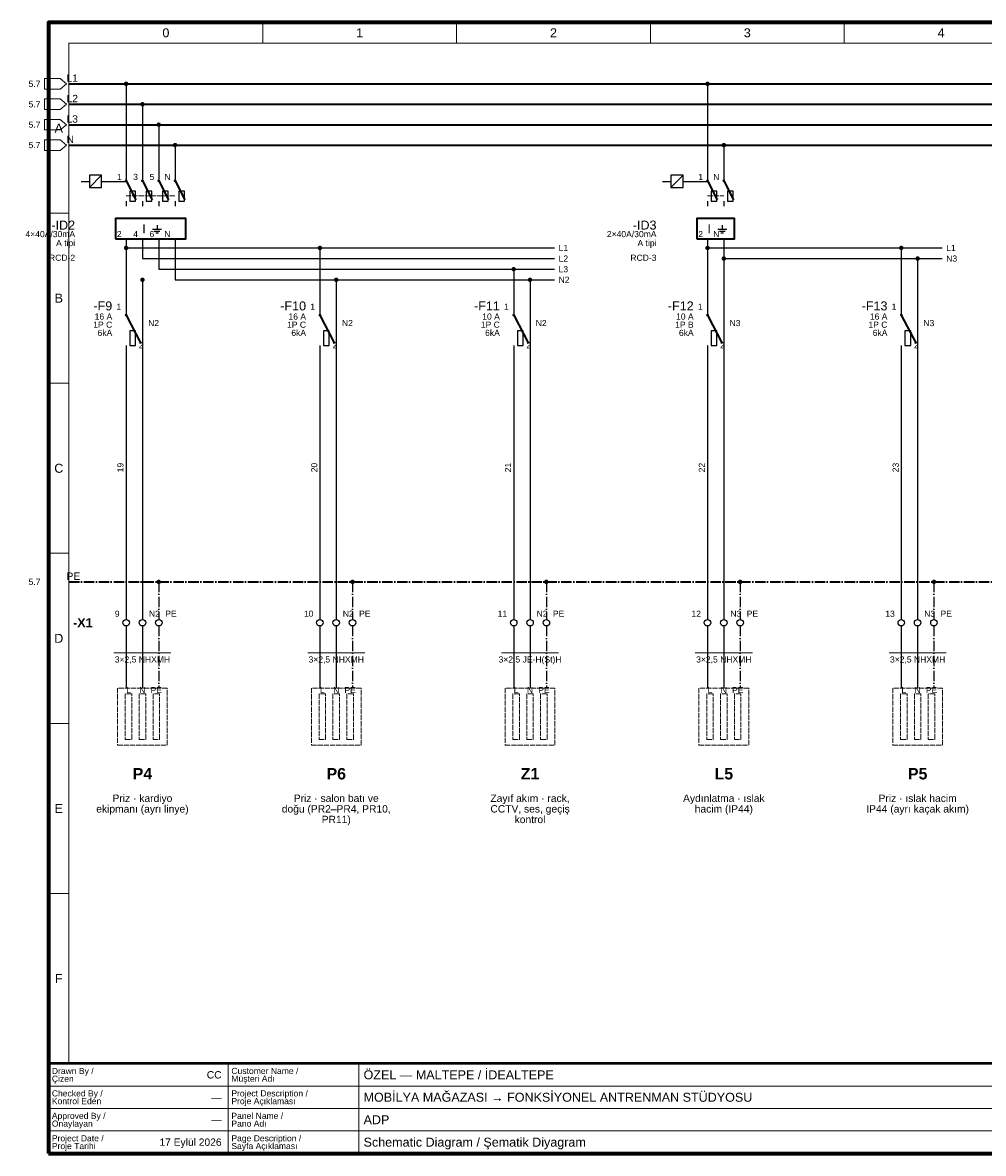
# Paper-space layout '06 Schematic Diagram - Şematik Diyagram' of a CAD drawing. Header units: millimetres. Extents: x 14 to 415, y 10 to 287.
# Tile 1 of 2: x 14 to 249, y 10 to 287. Entities that reach past the tile are written whole.
import ezdxf
from ezdxf.enums import TextEntityAlignment as Align

# ---------------------------------------------------------------- set-up
doc = ezdxf.new("R2010")
doc.units = ezdxf.units.MM
doc.linetypes.add('DASHDOT', pattern=[3.556, 2.54, -0.508, 0, -0.508])
doc.linetypes.add('DASHED', pattern=[1.524, 1.27, -0.254])
for name, color, linetype, lineweight in [('E-SEMA-ANTET', 7, 'Continuous', 50), ('E-SEMA-KLEMENS', 7, 'Continuous', 25), ('E-SEMA-PE', 7, 'DASHDOT', 35), ('E-SEMA-RAY', 7, 'Continuous', 35), ('E-SEMA-SEMBOL', 7, 'Continuous', 35), ('E-SEMA-TEL', 7, 'Continuous', 25), ('E-SEMA-YAZI', 7, 'Continuous', 18), ('E-SEMA-YUK', 8, 'DASHED', 18), ('E-SEMA-ZON', 8, 'Continuous', 18)]:
    doc.layers.add(name, color=color, linetype=linetype, lineweight=lineweight)
doc.styles.add('GYM', font='arial.ttf')
doc.styles.add('GYM-B', font='arialbd.ttf')

psp = doc.layouts.new('06 Schematic Diagram - Şematik Diyagram')

# ---------------------------------------------------------------- hatches: boundary and pattern name
at = {"layer": 'E-SEMA-SEMBOL'}
h = psp.add_hatch(color=7, dxfattribs=at)
edge = h.paths.add_edge_path()
edge.add_arc((39, 272), 0.55, 0, 360)
h = psp.add_hatch(color=7, dxfattribs=at)
edge = h.paths.add_edge_path()
edge.add_arc((181.5, 272), 0.55, 0, 360)
h = psp.add_hatch(color=7, dxfattribs=at)
edge = h.paths.add_edge_path()
edge.add_arc((43, 267), 0.55, 0, 360)
h = psp.add_hatch(color=7, dxfattribs=at)
edge = h.paths.add_edge_path()
edge.add_arc((47, 262), 0.55, 0, 360)
h = psp.add_hatch(color=7, dxfattribs=at)
edge = h.paths.add_edge_path()
edge.add_arc((51, 257), 0.55, 0, 360)
h = psp.add_hatch(color=7, dxfattribs=at)
edge = h.paths.add_edge_path()
edge.add_arc((185.5, 257), 0.55, 0, 360)
h = psp.add_hatch(color=7, dxfattribs=at)
edge = h.paths.add_edge_path()
edge.add_arc((39, 248.24), 0.35, 0, 360)
h = psp.add_hatch(color=7, dxfattribs=at)
edge = h.paths.add_edge_path()
edge.add_arc((43, 248.24), 0.35, 0, 360)
h = psp.add_hatch(color=7, dxfattribs=at)
edge = h.paths.add_edge_path()
edge.add_arc((47, 248.24), 0.35, 0, 360)
h = psp.add_hatch(color=7, dxfattribs=at)
edge = h.paths.add_edge_path()
edge.add_arc((51, 248.24), 0.35, 0, 360)
h = psp.add_hatch(color=7, dxfattribs=at)
edge = h.paths.add_edge_path()
edge.add_arc((181.5, 248.24), 0.35, 0, 360)
h = psp.add_hatch(color=7, dxfattribs=at)
edge = h.paths.add_edge_path()
edge.add_arc((185.5, 248.24), 0.35, 0, 360)
h = psp.add_hatch(color=7, dxfattribs=at)
edge = h.paths.add_edge_path()
edge.add_arc((39, 231.8), 0.55, 0, 360)
h = psp.add_hatch(color=7, dxfattribs=at)
edge = h.paths.add_edge_path()
edge.add_arc((86.5, 231.8), 0.55, 0, 360)
h = psp.add_hatch(color=7, dxfattribs=at)
edge = h.paths.add_edge_path()
edge.add_arc((181.5, 231.8), 0.55, 0, 360)
h = psp.add_hatch(color=7, dxfattribs=at)
edge = h.paths.add_edge_path()
edge.add_arc((229, 231.8), 0.55, 0, 360)
h = psp.add_hatch(color=7, dxfattribs=at)
edge = h.paths.add_edge_path()
edge.add_arc((134, 226.6), 0.55, 0, 360)
h = psp.add_hatch(color=7, dxfattribs=at)
edge = h.paths.add_edge_path()
edge.add_arc((185.5, 229.2), 0.55, 0, 360)
h = psp.add_hatch(color=7, dxfattribs=at)
edge = h.paths.add_edge_path()
edge.add_arc((233, 229.2), 0.55, 0, 360)
h = psp.add_hatch(color=7, dxfattribs=at)
edge = h.paths.add_edge_path()
edge.add_arc((43, 224), 0.55, 0, 360)
h = psp.add_hatch(color=7, dxfattribs=at)
edge = h.paths.add_edge_path()
edge.add_arc((90.5, 224), 0.55, 0, 360)
h = psp.add_hatch(color=7, dxfattribs=at)
edge = h.paths.add_edge_path()
edge.add_arc((138, 224), 0.55, 0, 360)
h = psp.add_hatch(color=7, dxfattribs=at)
edge = h.paths.add_edge_path()
edge.add_arc((39, 215.36), 0.35, 0, 360)
h = psp.add_hatch(color=7, dxfattribs=at)
edge = h.paths.add_edge_path()
edge.add_arc((86.5, 215.36), 0.35, 0, 360)
h = psp.add_hatch(color=7, dxfattribs=at)
edge = h.paths.add_edge_path()
edge.add_arc((134, 215.36), 0.35, 0, 360)
h = psp.add_hatch(color=7, dxfattribs=at)
edge = h.paths.add_edge_path()
edge.add_arc((181.5, 215.36), 0.35, 0, 360)
h = psp.add_hatch(color=7, dxfattribs=at)
edge = h.paths.add_edge_path()
edge.add_arc((229, 215.36), 0.35, 0, 360)
h = psp.add_hatch(color=7, dxfattribs=at)
edge = h.paths.add_edge_path()
edge.add_arc((47, 150), 0.55, 0, 360)
h = psp.add_hatch(color=7, dxfattribs=at)
edge = h.paths.add_edge_path()
edge.add_arc((94.5, 150), 0.55, 0, 360)
h = psp.add_hatch(color=7, dxfattribs=at)
edge = h.paths.add_edge_path()
edge.add_arc((142, 150), 0.55, 0, 360)
h = psp.add_hatch(color=7, dxfattribs=at)
edge = h.paths.add_edge_path()
edge.add_arc((189.5, 150), 0.55, 0, 360)
h = psp.add_hatch(color=7, dxfattribs=at)
edge = h.paths.add_edge_path()
edge.add_arc((237, 150), 0.55, 0, 360)

# ---------------------------------------------------------------- linework, layer by layer
at = {"layer": 'E-SEMA-ANTET', "lineweight": 18}
for p, q in [((64, 10), (64, 32)), ((96, 10), (96, 32)), ((20, 26.5), (410, 26.5)), ((20, 21), (410, 21)), ((20, 15.5), (410, 15.5))]:
    psp.add_line(p, q, dxfattribs=at)
at = {"layer": 'E-SEMA-ANTET', "lineweight": 70}
psp.add_lwpolyline([(20, 10), (410, 10), (410, 287), (20, 287)], close=True, dxfattribs=at)
at = {"layer": 'E-SEMA-ANTET', "lineweight": 50}
psp.add_lwpolyline([(20, 10), (410, 10), (410, 32), (20, 32)], close=True, dxfattribs=at)
at = {"layer": 'E-SEMA-KLEMENS', "lineweight": 25}
for centre in [(39, 140), (43, 140), (47, 140), (86.5, 140), (90.5, 140), (94.5, 140), (134, 140), (138, 140), (142, 140), (181.5, 140), (185.5, 140), (189.5, 140), (229, 140), (233, 140), (237, 140)]:
    psp.add_circle(centre, 0.8, dxfattribs=at)
at = {"layer": 'E-SEMA-PE', "linetype": 'DASHDOT', "lineweight": 35}
psp.add_line((25, 150), (405, 150), dxfattribs=at)
at = {"layer": 'E-SEMA-PE', "linetype": 'DASHDOT', "lineweight": 25}
for p, q in [((47, 150), (47, 140.8)), ((94.5, 150), (94.5, 140.8)), ((142, 150), (142, 140.8)), ((189.5, 150), (189.5, 140.8)), ((237, 150), (237, 140.8)), ((47, 139.2), (47, 124)), ((94.5, 139.2), (94.5, 124)), ((142, 139.2), (142, 124)), ((189.5, 139.2), (189.5, 124)), ((237, 139.2), (237, 124))]:
    psp.add_line(p, q, dxfattribs=at)
at = {"layer": 'E-SEMA-RAY', "lineweight": 35}
for p, q in [((25, 272), (405, 272)), ((25, 267), (405, 267)), ((25, 262), (405, 262)), ((25, 257), (405, 257))]:
    psp.add_line(p, q, dxfattribs=at)
at = {"layer": 'E-SEMA-RAY', "lineweight": 25}
for p, q in [((39, 231.8), (144, 231.8)), ((181.5, 231.8), (239, 231.8)), ((43, 229.2), (144, 229.2)), ((185.5, 229.2), (239, 229.2)), ((47, 226.6), (144, 226.6)), ((51, 224), (144, 224))]:
    psp.add_line(p, q, dxfattribs=at)
at = {"layer": 'E-SEMA-SEMBOL', "lineweight": 18}
for p, q in [((30, 246.6), (33, 249.6)), ((172.5, 246.6), (175.5, 249.6))]:
    psp.add_line(p, q, dxfattribs=at)
at = {"layer": 'E-SEMA-SEMBOL', "lineweight": 35}
for p, q in [((39, 248.24), (41.4, 243.6)), ((43, 248.24), (45.4, 243.6)), ((47, 248.24), (49.4, 243.6)), ((51, 248.24), (53.4, 243.6)), ((181.5, 248.24), (183.9, 243.6)), ((185.5, 248.24), (187.9, 243.6)), ((39, 215.36), (42.6, 208.4)), ((86.5, 215.36), (90.1, 208.4)), ((134, 215.36), (137.6, 208.4)), ((181.5, 215.36), (185.1, 208.4)), ((229, 215.36), (232.6, 208.4))]:
    psp.add_line(p, q, dxfattribs=at)
at = {"layer": 'E-SEMA-SEMBOL', "linetype": 'DASHED', "lineweight": 18}
for p, q in [((39, 244.6), (51, 244.6)), ((181.5, 244.6), (185.5, 244.6))]:
    psp.add_line(p, q, dxfattribs=at)
at = {"layer": 'E-SEMA-SEMBOL', "lineweight": 25}
for p, q in [((45.5, 236.4), (47.7, 236.4)), ((45.9, 235.95), (47.3, 235.95)), ((46.25, 235.5), (46.95, 235.5)), ((46.6, 237.4), (46.6, 236.4)), ((184, 236.4), (186.2, 236.4)), ((184.4, 235.95), (185.8, 235.95)), ((184.75, 235.5), (185.45, 235.5)), ((185.1, 237.4), (185.1, 236.4))]:
    psp.add_line(p, q, dxfattribs=at)
for points in [[(30, 246.6), (33, 246.6), (33, 249.6), (30, 249.6)], [(172.5, 246.6), (175.5, 246.6), (175.5, 249.6), (172.5, 249.6)], [(39.9, 243.28), (41.3, 243.28), (41.3, 245.68), (39.9, 245.68)], [(43.9, 243.28), (45.3, 243.28), (45.3, 245.68), (43.9, 245.68)], [(47.9, 243.28), (49.3, 243.28), (49.3, 245.68), (47.9, 245.68)], [(51.9, 243.28), (53.3, 243.28), (53.3, 245.68), (51.9, 245.68)], [(182.4, 243.28), (183.8, 243.28), (183.8, 245.68), (182.4, 245.68)], [(186.4, 243.28), (187.8, 243.28), (187.8, 245.68), (186.4, 245.68)], [(39.9, 207.92), (41.3, 207.92), (41.3, 211.52), (39.9, 211.52)], [(87.4, 207.92), (88.8, 207.92), (88.8, 211.52), (87.4, 211.52)], [(134.9, 207.92), (136.3, 207.92), (136.3, 211.52), (134.9, 211.52)], [(182.4, 207.92), (183.8, 207.92), (183.8, 211.52), (182.4, 211.52)], [(229.9, 207.92), (231.3, 207.92), (231.3, 211.52), (229.9, 211.52)]]:
    psp.add_lwpolyline(points, close=True, dxfattribs=at)
at = {"layer": 'E-SEMA-SEMBOL', "lineweight": 35}
for points in [[(36.4, 234), (53.6, 234), (53.6, 239), (36.4, 239)], [(178.9, 234), (188.1, 234), (188.1, 239), (178.9, 239)]]:
    psp.add_lwpolyline(points, close=True, dxfattribs=at)
at = {"layer": 'E-SEMA-TEL', "lineweight": 25}
for p, q in [((39, 272), (39, 250)), ((181.5, 272), (181.5, 250)), ((43, 267), (43, 250)), ((47, 262), (47, 250)), ((51, 257), (51, 250)), ((185.5, 257), (185.5, 250)), ((39, 250), (39, 248.24)), ((43, 250), (43, 248.24)), ((47, 250), (47, 248.24)), ((51, 250), (51, 248.24)), ((181.5, 250), (181.5, 248.24)), ((185.5, 250), (185.5, 248.24)), ((28, 248.1), (30, 248.1)), ((33, 248.1), (39, 248.1)), ((170.5, 248.1), (172.5, 248.1)), ((175.5, 248.1), (181.5, 248.1)), ((39, 243.28), (39, 242)), ((43, 243.28), (43, 242)), ((47, 243.28), (47, 242)), ((51, 243.28), (51, 242)), ((181.5, 243.28), (181.5, 242)), ((185.5, 243.28), (185.5, 242)), ((39, 234), (39, 232.4)), ((39, 234), (39, 231.8)), ((43, 234), (43, 232.4)), ((43, 234), (43, 229.2)), ((47, 234), (47, 232.4)), ((47, 234), (47, 226.6)), ((51, 234), (51, 232.4)), ((51, 234), (51, 224)), ((181.5, 234), (181.5, 232.4)), ((181.5, 234), (181.5, 231.8)), ((185.5, 234), (185.5, 232.4)), ((185.5, 234), (185.5, 229.2)), ((39, 231.8), (39, 218)), ((86.5, 231.8), (86.5, 218)), ((181.5, 231.8), (181.5, 218)), ((229, 231.8), (229, 218)), ((185.5, 229.2), (185.5, 140.8)), ((233, 229.2), (233, 140.8)), ((134, 226.6), (134, 218)), ((43, 224), (43, 140.8)), ((90.5, 224), (90.5, 140.8)), ((138, 224), (138, 140.8)), ((39, 218), (39, 215.36)), ((86.5, 218), (86.5, 215.36)), ((134, 218), (134, 215.36)), ((181.5, 218), (181.5, 215.36)), ((229, 218), (229, 215.36)), ((39, 207.92), (39, 206)), ((86.5, 207.92), (86.5, 206)), ((134, 207.92), (134, 206)), ((181.5, 207.92), (181.5, 206)), ((229, 207.92), (229, 206)), ((39, 206), (39, 140.8)), ((86.5, 206), (86.5, 140.8)), ((134, 206), (134, 140.8)), ((181.5, 206), (181.5, 140.8)), ((229, 206), (229, 140.8)), ((39, 139.2), (39, 124)), ((43, 139.2), (43, 124)), ((86.5, 139.2), (86.5, 124)), ((90.5, 139.2), (90.5, 124)), ((134, 139.2), (134, 124)), ((138, 139.2), (138, 124)), ((181.5, 139.2), (181.5, 124)), ((185.5, 139.2), (185.5, 124)), ((229, 139.2), (229, 124)), ((233, 139.2), (233, 124))]:
    psp.add_line(p, q, dxfattribs=at)
at = {"layer": 'E-SEMA-YAZI', "lineweight": 13}
for p, q in [((36, 132.6), (50, 132.6)), ((83.5, 132.6), (97.5, 132.6)), ((131, 132.6), (145, 132.6)), ((178.5, 132.6), (192.5, 132.6)), ((226, 132.6), (240, 132.6))]:
    psp.add_line(p, q, dxfattribs=at)
at = {"layer": 'E-SEMA-YAZI', "lineweight": 18}
for points in [[(19, 270.7), (22.8, 270.7), (24.4, 272), (22.8, 273.3), (19, 273.3)], [(19, 265.7), (22.8, 265.7), (24.4, 267), (22.8, 268.3), (19, 268.3)], [(19, 260.7), (22.8, 260.7), (24.4, 262), (22.8, 263.3), (19, 263.3)], [(19, 255.7), (22.8, 255.7), (24.4, 257), (22.8, 258.3), (19, 258.3)]]:
    psp.add_lwpolyline(points, close=True, dxfattribs=at)
at = {"layer": 'E-SEMA-YUK', "linetype": 'DASHED', "lineweight": 18}
for points in [[(36.9, 110), (49.1, 110), (49.1, 124), (36.9, 124)], [(84.4, 110), (96.6, 110), (96.6, 124), (84.4, 124)], [(131.9, 110), (144.1, 110), (144.1, 124), (131.9, 124)], [(179.4, 110), (191.6, 110), (191.6, 124), (179.4, 124)], [(226.9, 110), (239.1, 110), (239.1, 124), (226.9, 124)]]:
    psp.add_lwpolyline(points, close=True, dxfattribs=at)
at = {"layer": 'E-SEMA-YUK', "lineweight": 18}
for points in [[(38.8, 111.4), (40.4, 111.4), (40.4, 122.6), (38.8, 122.6)], [(42.2, 111.4), (43.8, 111.4), (43.8, 122.6), (42.2, 122.6)], [(45.6, 111.4), (47.2, 111.4), (47.2, 122.6), (45.6, 122.6)], [(86.3, 111.4), (87.9, 111.4), (87.9, 122.6), (86.3, 122.6)], [(89.7, 111.4), (91.3, 111.4), (91.3, 122.6), (89.7, 122.6)], [(93.1, 111.4), (94.7, 111.4), (94.7, 122.6), (93.1, 122.6)], [(133.8, 111.4), (135.4, 111.4), (135.4, 122.6), (133.8, 122.6)], [(137.2, 111.4), (138.8, 111.4), (138.8, 122.6), (137.2, 122.6)], [(140.6, 111.4), (142.2, 111.4), (142.2, 122.6), (140.6, 122.6)], [(181.3, 111.4), (182.9, 111.4), (182.9, 122.6), (181.3, 122.6)], [(184.7, 111.4), (186.3, 111.4), (186.3, 122.6), (184.7, 122.6)], [(188.1, 111.4), (189.7, 111.4), (189.7, 122.6), (188.1, 122.6)], [(228.8, 111.4), (230.4, 111.4), (230.4, 122.6), (228.8, 122.6)], [(232.2, 111.4), (233.8, 111.4), (233.8, 122.6), (232.2, 122.6)], [(235.6, 111.4), (237.2, 111.4), (237.2, 122.6), (235.6, 122.6)]]:
    psp.add_lwpolyline(points, close=True, dxfattribs=at)
at = {"layer": 'E-SEMA-ZON', "lineweight": 18}
for p, q in [((72.5, 282), (72.5, 287)), ((120, 282), (120, 287)), ((167.5, 282), (167.5, 287)), ((215, 282), (215, 287)), ((20, 240.33), (25, 240.33)), ((20, 198.67), (25, 198.67)), ((20, 157), (25, 157)), ((20, 115.33), (25, 115.33)), ((20, 73.67), (25, 73.67)), ((72.5, 32), (72.5, 32)), ((120, 32), (120, 32)), ((167.5, 32), (167.5, 32)), ((215, 32), (215, 32))]:
    psp.add_line(p, q, dxfattribs=at)
psp.add_lwpolyline([(25, 32), (405, 32), (405, 282), (25, 282)], close=True, dxfattribs=at)

# ---------------------------------------------------------------- texts
at = {"layer": 'E-SEMA-ANTET', "style": 'GYM'}
for s, height, p in [('Drawn By /', 1.5, (20.8, 30.2)), ('Customer Name /', 1.5, (64.8, 30.2)), ('ÖZEL — MALTEPE / İDEALTEPE', 2.2, (97.2, 29.25)), ('Çizen', 1.5, (20.8, 28.3)), ('Müşteri Adı', 1.5, (64.8, 28.3)), ('Checked By /', 1.5, (20.8, 24.7)), ('Project Description /', 1.5, (64.8, 24.7)), ('MOBİLYA MAĞAZASI → FONKSİYONEL ANTRENMAN STÜDYOSU', 2.2, (97.2, 23.75)), ('Kontrol Eden', 1.5, (20.8, 22.8)), ('Proje Açıklaması', 1.5, (64.8, 22.8)), ('Approved By /', 1.5, (20.8, 19.2)), ('Panel Name /', 1.5, (64.8, 19.2)), ('Onaylayan', 1.5, (20.8, 17.3)), ('Pano Adı', 1.5, (64.8, 17.3)), ('ADP', 2.2, (97.2, 18.25)), ('Project Date /', 1.5, (20.8, 13.7)), ('Page Description /', 1.5, (64.8, 13.7)), ('Schematic Diagram / Şematik Diyagram', 2.2, (97.2, 12.75)), ('Proje Tarihi', 1.5, (20.8, 11.8)), ('Sayfa Açıklaması', 1.5, (64.8, 11.8))]:
    psp.add_text(s, height=height, dxfattribs=at).set_placement(p, align=Align.MIDDLE_LEFT)
for s, p in [('CC', (62.4, 29.25)), ('—', (62.4, 23.75)), ('—', (62.4, 18.25)), ('17 Eylül 2026', (62.4, 12.75))]:
    psp.add_text(s, height=1.8, dxfattribs=at).set_placement(p, align=Align.MIDDLE_RIGHT)
at = {"layer": 'E-SEMA-SEMBOL', "style": 'GYM'}
for p in [(43.4, 236.5), (181.9, 236.5)]:
    psp.add_text('I', height=2.2, dxfattribs=at).set_placement(p, align=Align.MIDDLE_CENTER)
at = {"layer": 'E-SEMA-YAZI'}
for s, height, style, p in [('L1', 1.8, 'GYM', (24.4, 273.4)), ('L2', 1.8, 'GYM', (24.4, 268.4)), ('L3', 1.8, 'GYM', (24.4, 263.4)), ('N', 1.8, 'GYM', (24.4, 258.4)), ('L1', 1.5, 'GYM', (145, 231.8)), ('L2', 1.5, 'GYM', (145, 229.2)), ('L1', 1.5, 'GYM', (240, 231.8)), ('N3', 1.5, 'GYM', (240, 229.2)), ('L3', 1.5, 'GYM', (145, 226.6)), ('N2', 1.5, 'GYM', (145, 224)), ('N2', 1.5, 'GYM', (44.4, 213.4)), ('N2', 1.5, 'GYM', (91.9, 213.4)), ('N2', 1.5, 'GYM', (139.4, 213.4)), ('N3', 1.5, 'GYM', (186.9, 213.4)), ('N3', 1.5, 'GYM', (234.4, 213.4)), ('2', 1.5, 'GYM', (42.1, 208)), ('2', 1.5, 'GYM', (89.6, 208)), ('2', 1.5, 'GYM', (137.1, 208)), ('2', 1.5, 'GYM', (184.6, 208)), ('2', 1.5, 'GYM', (232.1, 208)), ('PE', 1.8, 'GYM', (24.4, 151.4)), ('N2', 1.5, 'GYM', (44.6, 142.2)), ('PE', 1.5, 'GYM', (48.6, 142.2)), ('N2', 1.5, 'GYM', (92.1, 142.2)), ('PE', 1.5, 'GYM', (96.1, 142.2)), ('N2', 1.5, 'GYM', (139.6, 142.2)), ('PE', 1.5, 'GYM', (143.6, 142.2)), ('N3', 1.5, 'GYM', (187.1, 142.2)), ('PE', 1.5, 'GYM', (191.1, 142.2)), ('N3', 1.5, 'GYM', (234.6, 142.2)), ('PE', 1.5, 'GYM', (238.6, 142.2)), ('-X1', 2.2, 'GYM-B', (26, 140))]:
    psp.add_text(s, height=height, dxfattribs=dict(at, style=style)).set_placement(p, align=Align.MIDDLE_LEFT)
at = {"layer": 'E-SEMA-YAZI', "style": 'GYM'}
for s, height, p in [('5.7', 1.5, (18, 272)), ('5.7', 1.5, (18, 267)), ('5.7', 1.5, (18, 262)), ('5.7', 1.5, (18, 257)), ('1', 1.5, (37.9, 249.2)), ('3', 1.5, (41.9, 249.2)), ('5', 1.5, (45.9, 249.2)), ('N', 1.5, (49.9, 249.2)), ('1', 1.5, (180.4, 249.2)), ('N', 1.5, (184.4, 249.2)), ('-ID2', 2.2, (26.5, 237.4)), ('-ID3', 2.2, (169, 237.4)), ('4×40A/30mA', 1.5, (26.5, 235.2)), ('2', 1.5, (37.9, 235.2)), ('4', 1.5, (41.9, 235.2)), ('6', 1.5, (45.9, 235.2)), ('N', 1.5, (49.9, 235.2)), ('2×40A/30mA', 1.5, (169, 235.2)), ('2', 1.5, (180.4, 235.2)), ('N', 1.5, (184.4, 235.2)), ('A tipi', 1.5, (26.5, 233)), ('A tipi', 1.5, (169, 233)), ('RCD-2', 1.5, (26.5, 229.4)), ('RCD-3', 1.5, (169, 229.4)), ('-F9', 2.2, (35.6, 217.6)), ('1', 1.5, (37.8, 217.4)), ('-F10', 2.2, (83.1, 217.6)), ('1', 1.5, (85.3, 217.4)), ('-F11', 2.2, (130.6, 217.6)), ('1', 1.5, (132.8, 217.4)), ('-F12', 2.2, (178.1, 217.6)), ('1', 1.5, (180.3, 217.4)), ('-F13', 2.2, (225.6, 217.6)), ('1', 1.5, (227.8, 217.4)), ('1P C', 1.5, (35.6, 213)), ('16 A', 1.5, (35.6, 215)), ('1P C', 1.5, (83.1, 213)), ('16 A', 1.5, (83.1, 215)), ('1P C', 1.5, (130.6, 213)), ('10 A', 1.5, (130.6, 215)), ('1P B', 1.5, (178.1, 213)), ('10 A', 1.5, (178.1, 215)), ('1P C', 1.5, (225.6, 213)), ('16 A', 1.5, (225.6, 215)), ('6kA', 1.5, (35.6, 211)), ('6kA', 1.5, (83.1, 211)), ('6kA', 1.5, (130.6, 211)), ('6kA', 1.5, (178.1, 211)), ('6kA', 1.5, (225.6, 211)), ('5.7', 1.5, (18, 150)), ('9', 1.5, (37.4, 142.2)), ('10', 1.5, (84.9, 142.2)), ('11', 1.5, (132.4, 142.2)), ('12', 1.5, (179.9, 142.2)), ('13', 1.5, (227.4, 142.2))]:
    psp.add_text(s, height=height, dxfattribs=at).set_placement(p, align=Align.MIDDLE_RIGHT)
for s, p in [('19', (37.6, 178)), ('20', (85.1, 178)), ('21', (132.6, 178)), ('22', (180.1, 178)), ('23', (227.6, 178))]:
    psp.add_text(s, height=1.5, rotation=90, dxfattribs=at).set_placement(p, align=Align.MIDDLE_CENTER)
at = {"layer": 'E-SEMA-YAZI'}
for s, height, style, p in [('3×2,5 NHXMH', 1.5, 'GYM', (43, 131)), ('3×2,5 NHXMH', 1.5, 'GYM', (90.5, 131)), ('3×2,5 JE-H(St)H', 1.5, 'GYM', (138, 131)), ('3×2,5 NHXMH', 1.5, 'GYM', (185.5, 131)), ('3×2,5 NHXMH', 1.5, 'GYM', (233, 131)), ('P4', 2.8, 'GYM-B', (43, 103)), ('P6', 2.8, 'GYM-B', (90.5, 103)), ('Z1', 2.8, 'GYM-B', (138, 103)), ('L5', 2.8, 'GYM-B', (185.5, 103)), ('P5', 2.8, 'GYM-B', (233, 103)), ('Priz · kardiyo', 1.8, 'GYM', (43, 97)), ('Priz · salon batı ve', 1.8, 'GYM', (90.5, 97)), ('Zayıf akım · rack,', 1.8, 'GYM', (138, 97)), ('Aydınlatma · ıslak', 1.8, 'GYM', (185.5, 97)), ('Priz · ıslak hacim', 1.8, 'GYM', (233, 97)), ('ekipmanı (ayrı linye)', 1.8, 'GYM', (43, 94.4)), ('doğu (PR2–PR4, PR10,', 1.8, 'GYM', (90.5, 94.4)), ('CCTV, ses, geçiş', 1.8, 'GYM', (138, 94.4)), ('hacim (IP44)', 1.8, 'GYM', (185.5, 94.4)), ('IP44 (ayrı kaçak akım)', 1.8, 'GYM', (233, 94.4)), ('PR11)', 1.8, 'GYM', (90.5, 91.8)), ('kontrol', 1.8, 'GYM', (138, 91.8))]:
    psp.add_text(s, height=height, dxfattribs=dict(at, style=style)).set_placement(p, align=Align.MIDDLE_CENTER)
at = {"layer": 'E-SEMA-YUK', "style": 'GYM'}
for s, p in [('L', (39.6, 123.5)), ('N', (43, 123.5)), ('PE', (46.4, 123.5)), ('L', (87.1, 123.5)), ('N', (90.5, 123.5)), ('PE', (93.9, 123.5)), ('L', (134.6, 123.5)), ('N', (138, 123.5)), ('PE', (141.4, 123.5)), ('L', (182.1, 123.5)), ('N', (185.5, 123.5)), ('PE', (188.9, 123.5)), ('L', (229.6, 123.5)), ('N', (233, 123.5)), ('PE', (236.4, 123.5))]:
    psp.add_text(s, height=1.5, dxfattribs=at).set_placement(p, align=Align.MIDDLE_CENTER)
at = {"layer": 'E-SEMA-ZON', "style": 'GYM'}
for s, p in [('0', (48.75, 284.5)), ('1', (96.25, 284.5)), ('2', (143.75, 284.5)), ('3', (191.25, 284.5)), ('4', (238.75, 284.5)), ('A', (22.5, 261.17)), ('B', (22.5, 219.5)), ('C', (22.5, 177.83)), ('D', (22.5, 136.17)), ('E', (22.5, 94.5)), ('F', (22.5, 52.83))]:
    psp.add_text(s, height=2.2, dxfattribs=at).set_placement(p, align=Align.MIDDLE_CENTER)

doc.saveas('drawing.dxf')
